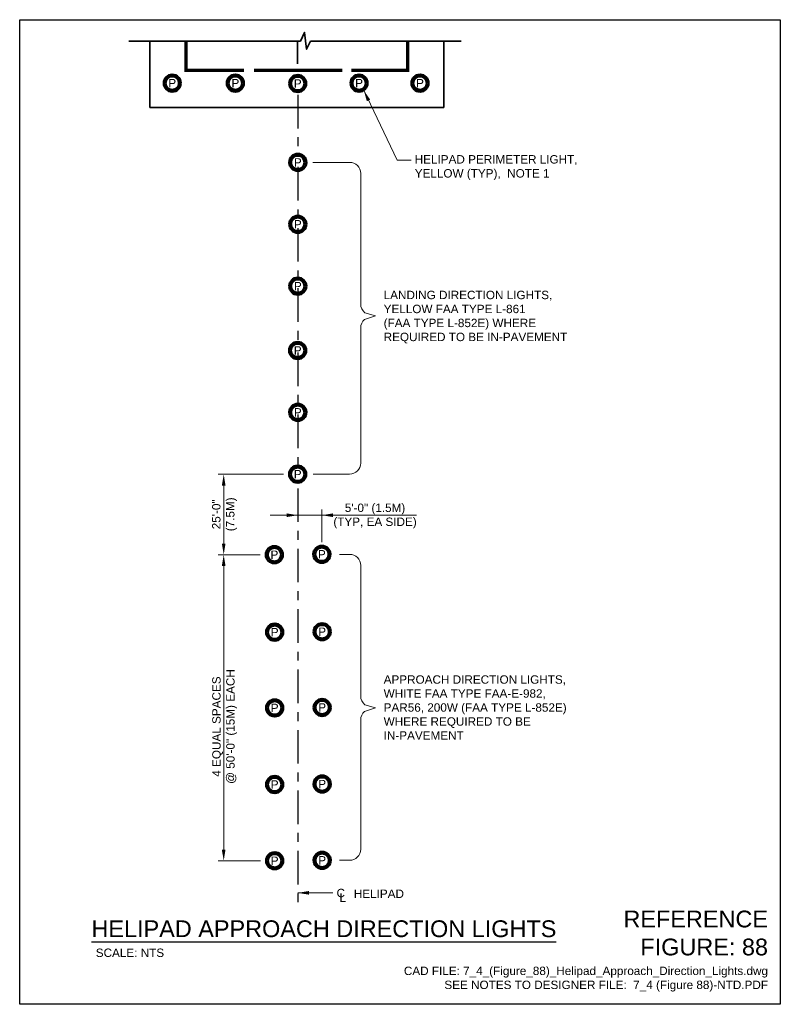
# Model space of a CAD drawing. Header units: inches. Extents: x 0 to 8.5, y 0 to 11.
import ezdxf
from ezdxf.enums import TextEntityAlignment as Align

# ---------------------------------------------------------------- set-up
doc = ezdxf.new("R2010")
doc.units = ezdxf.units.IN
doc.header["$LTSCALE"] = 0.5
doc.header["$MEASUREMENT"] = 0
doc.header["$PDSIZE"] = 2
doc.linetypes.add('CENTER', pattern=[2, 1.25, -0.25, 0.25, -0.25])
doc.linetypes.add('CENTER2', pattern=[1.12512, 0.75, -0.12504, 0.12504, -0.12504])
doc.layers.get('0').update_dxf_attribs({"linetype": 'CONTINUOUS', "lineweight": 35})
doc.layers.get('DEFPOINTS').update_dxf_attribs({"linetype": 'CONTINUOUS', "lineweight": 35})
for name, color, linetype, lineweight in [('C-APRN-CNTR', 1, 'CENTER', 25), ('C-HELI-CNTR', 1, 'CONTINUOUS', 35), ('C-HELI-SHLD', 6, 'CONTINUOUS', 35), ('C-PADS-OTLN', 4, 'CONTINUOUS', 35), ('E-AFLD-LITE-LANE @ 1', 203, 'CONTINUOUS', 50), ('G-ANNO-RDME', 5, 'CONTINUOUS', 18), ('G-ANNO-SYMB', 6, 'CONTINUOUS', 35)]:
    doc.layers.add(name, color=color, linetype=linetype, lineweight=lineweight)
for name, color, linetype in [('G-ANNO-DIMS', 7, 'CONTINUOUS'), ('G-ANNO-DIMS @ 1', 7, 'CONTINUOUS'), ('G-ANNO-TEXT', 7, 'CONTINUOUS'), ('G-ANNO-TTLB', 7, 'CONTINUOUS')]:
    doc.layers.add(name, color=color, linetype=linetype)
doc.styles.add('00-E-TITLE-1_1', font='arial.ttf', dxfattribs={"height": 0.1875})
doc.styles.add('01-E-BLDG-1_1', font='arial.ttf', dxfattribs={"height": 0.09375})
doc.styles.add('Arial', font='arial.ttf')
doc.dimstyles.new('01-E-BLDG-1_1', dxfattribs={"dimtxt": 0.09375, "dimasz": 0.125, "dimexe": 0.0625, "dimexo": 0.0625, "dimgap": 0.0625, "dimtad": 1, "dimdec": 4, "dimzin": 3, "dimdsep": 46, "dimlunit": 4, "dimtxsty": '01-E-BLDG-1_1', "dimcen": 0.0625, "dimclrd": 1, "dimclre": 1, "dimclrt": 256, "dimazin": 0, "dimtfac": 1, "dimtdec": 4, "dimtmove": 1, "dimatfit": 3, "dimfxl": 1, "dimfrac": 2, "dimtolj": 1, "dimtzin": 3, "dimlwd": 0, "dimlwe": 0, "dimarcsym": 0})

# ---------------------------------------------------------------- blocks, each defined once
blk = doc.blocks.new('*D2')
at = {"layer": 'DEFPOINTS', "color": 0, "transparency": 16777216}
for p in [(3.011, 5.921), (2.28, 5.023), (2.569, 5.023)]:
    blk.add_point(p, dxfattribs=at)
at = {"layer": 'G-ANNO-DIMS', "color": 1, "lineweight": 0, "transparency": 16777216}
for p, q in [((2.949, 5.921), (2.217, 5.921)), ((2.28, 5.796), (2.28, 5.148)), ((2.507, 5.023), (2.217, 5.023))]:
    blk.add_line(p, q, dxfattribs=at)
at = {"layer": 'G-ANNO-DIMS', "color": 1, "transparency": 16777216}
for points in [[(2.259, 5.796), (2.3, 5.796), (2.28, 5.921)], [(2.259, 5.148), (2.3, 5.148), (2.28, 5.023)]]:
    blk.add_solid(points, dxfattribs=at)
at = {"layer": 'G-ANNO-DIMS', "transparency": 16777216, "insert": (2.289, 5.474), "char_height": 0.0938, "attachment_point": 5, "rotation": 90, "style": '01-E-BLDG-1_1'}
blk.add_mtext('\\A1;25\'-0"\\P(7.5M)', dxfattribs=at)
blk = doc.blocks.new('*D3')
at = {"layer": 'DEFPOINTS', "color": 0, "transparency": 16777216}
for p in [(2.75, 5.023), (2.28, 1.604), (2.754, 1.604)]:
    blk.add_point(p, dxfattribs=at)
at = {"layer": 'G-ANNO-DIMS', "color": 1, "lineweight": 0, "transparency": 16777216}
for p, q in [((2.688, 5.023), (2.217, 5.023)), ((2.28, 4.898), (2.28, 1.729)), ((2.691, 1.604), (2.217, 1.604))]:
    blk.add_line(p, q, dxfattribs=at)
at = {"layer": 'G-ANNO-DIMS', "color": 1, "transparency": 16777216}
for points in [[(2.259, 4.898), (2.3, 4.898), (2.28, 5.023)], [(2.259, 1.729), (2.3, 1.729), (2.28, 1.604)]]:
    blk.add_solid(points, dxfattribs=at)
at = {"layer": 'G-ANNO-DIMS', "transparency": 16777216, "insert": (2.291, 3.103), "char_height": 0.09375, "attachment_point": 5, "rotation": 90, "style": '01-E-BLDG-1_1'}
blk.add_mtext('\\A1;4 EQUAL SPACES\\P@ 50\'-0" (15M) EACH', dxfattribs=at)
blk = doc.blocks.new('*D4')
at = {"layer": 'DEFPOINTS', "color": 0, "transparency": 16777216}
for p in [(3.108, 5.464), (3.108, 5.1), (3.377, 5.1)]:
    blk.add_point(p, dxfattribs=at)
at = {"layer": 'G-ANNO-DIMS', "color": 1, "lineweight": 0, "transparency": 16777216}
for p, q in [((3.377, 5.162), (3.377, 5.527)), ((3.377, 5.464), (3.108, 5.464))]:
    blk.add_line(p, q, dxfattribs=at)
at = {"layer": 'G-ANNO-DIMS', "transparency": 16777216, "insert": (3.971, 5.455), "char_height": 0.09375, "attachment_point": 5, "style": '01-E-BLDG-1_1'}
blk.add_mtext('\\A1;5\'-0" (1.5M)\\P(TYP, EA SIDE)', dxfattribs=at)
blk = doc.blocks.new('CNTLIN')
at = {"color": 0, "linetype": 'Continuous', "style": 'Arial'}
for s, p in [('C', (0, 0)), ('L', (0.022, -0.052))]:
    blk.add_text(s, height=0.0938, dxfattribs=at).set_placement(p, align=Align.MIDDLE_CENTER)
blk = doc.blocks.new('BREAK')
at = {"color": 0, "linetype": 'Continuous', "flags": 128}
blk.add_lwpolyline([(0, 0), (0.046625, 0.097375), (0.069125, -0.090125), (0.112375, 0)], dxfattribs=at)
blk = doc.blocks.new('HPPLEL')
at = {"color": 0, "linetype": 'Continuous'}
for radius in [0.0958, 0.075]:
    blk.add_circle((0, 0), radius, dxfattribs=at)
at = {"linetype": 'Continuous', "style": 'Arial'}
blk.add_text('P', height=0.0938, dxfattribs=at).set_placement((0, 0), align=Align.MIDDLE_CENTER)

msp = doc.modelspace()

# ---------------------------------------------------------------- linework, layer by layer
at = {"layer": 'C-APRN-CNTR', "linetype": 'CENTER2'}
for p, q in [((3.10776, 10.16101), (3.10776, 9.52808)), ((3.10776, 9.35591), (3.10776, 8.72298)), ((3.10776, 8.67213), (3.10776, 8.0392)), ((3.10776, 7.99937), (3.10776, 7.36645)), ((3.10776, 7.2825), (3.10776, 6.64958)), ((3.10776, 6.58769), (3.10776, 5.95477)), ((3.10776, 5.76428), (3.10776, 1.14204))]:
    msp.add_line(p, q, dxfattribs=at)
at = {"layer": 'C-HELI-CNTR'}
msp.add_line((3.10543, 10.75985), (3.10543, 10.50645), dxfattribs=at)
at = {"layer": 'C-HELI-SHLD', "const_width": 0.0375, "flags": 128}
for points in [[(1.86003, 10.75399), (1.86003, 10.43333), (2.50658, 10.43333)], [(3.70444, 10.43333), (4.33595, 10.43333), (4.33595, 10.75985)], [(2.61684, 10.43333), (3.6042, 10.43333)]]:
    msp.add_lwpolyline(points, dxfattribs=at)
at = {"layer": 'C-PADS-OTLN'}
for p, q in [((1.45266, 10.01873), (1.45266, 10.75399)), ((4.73989, 10.75985), (4.73989, 10.01873)), ((4.73989, 10.01873), (1.45266, 10.01873))]:
    msp.add_line(p, q, dxfattribs=at)
at = {"layer": 'G-ANNO-SYMB'}
for p, q in [((1.22001, 10.75985), (3.13627, 10.75985)), ((3.24864, 10.75985), (4.93336, 10.75985))]:
    msp.add_line(p, q, dxfattribs=at)
at = {"layer": 'G-ANNO-TEXT', "color": 1, "lineweight": 0}
for p, q in [((3.27432, 9.40643), (3.68556, 9.40643)), ((3.81056, 9.28143), (3.81056, 7.8236)), ((3.85675, 7.72658), (3.9757, 7.69121)), ((3.9757, 7.69121), (3.85326, 7.65178)), ((3.81056, 7.55769), (3.81056, 6.04716)), ((3.68556, 5.92216), (3.28045, 5.92216)), ((3.57316, 5.02673), (3.68556, 5.02673)), ((3.81056, 4.90173), (3.81056, 3.44391)), ((3.9757, 3.31152), (3.85326, 3.27208)), ((3.85675, 3.34688), (3.9757, 3.31152)), ((3.81056, 3.17799), (3.81056, 1.73419)), ((3.68556, 1.60919), (3.57316, 1.60919))]:
    msp.add_line(p, q, dxfattribs=at)
at = {"layer": 'G-ANNO-TEXT', "linetype": 'Continuous', "lineweight": 30}
msp.add_line((0.80193, 0.69864), (5.99374, 0.69864), dxfattribs=at)
at = {"layer": 'G-ANNO-TEXT', "color": 1, "lineweight": 0}
for centre, start, end in [((3.68556, 9.28143), 0, 90), ((3.93556, 7.8236), 180, 230.91653), ((3.93556, 7.55769), 131.175417, 180), ((3.68556, 6.04716), 270, 0), ((3.68556, 4.90173), 0, 90), ((3.93556, 3.44391), 180, 230.91653), ((3.93556, 3.17799), 131.175417, 180), ((3.68556, 1.73419), 270, 0)]:
    msp.add_arc(centre, 0.125, start, end, dxfattribs=at)
at = {"layer": 'G-ANNO-TTLB'}
msp.add_lwpolyline([(0, 11), (8.5, 11), (8.5, 0), (0, 0)], close=True, dxfattribs=at)

# ---------------------------------------------------------------- block references
at = {"layer": 'E-AFLD-LITE-LANE @ 1'}
for p in [(1.70505, 10.29139), (2.41014, 10.29139), (3.1072, 10.28712), (3.79268, 10.29139), (4.47358, 10.29139), (3.10776, 9.40579), (3.10776, 8.71453), (3.10776, 8.02326), (3.10687, 7.30478), (3.10776, 6.61352), (3.10687, 5.92225), (2.8463, 5.0229), (3.37706, 5.02768), (2.84955, 4.15718), (3.38031, 4.16226), (3.38031, 3.31622), (2.84955, 3.31114), (2.84955, 2.45554), (3.38031, 2.46062), (2.84955, 1.60377), (3.38031, 1.60855)]:
    msp.add_blockref('HPPLEL', p, dxfattribs=at)
at = {"layer": 'G-ANNO-DIMS @ 1'}
msp.add_blockref('CNTLIN', (3.58828, 1.24324), dxfattribs=at)
at = {"layer": 'G-ANNO-SYMB'}
msp.add_blockref('BREAK', (3.13627, 10.75985), dxfattribs=at)

# ---------------------------------------------------------------- texts
at = {"layer": 'G-ANNO-RDME', "attachment_point": 9}
for s, insert, char_height, width, style in [('REFERENCE FIGURE: 88', (8.36242, 0.54407), 0.1875, 1.5649158, '00-E-TITLE-1_1'), ('CAD FILE: 7_4_(Figure_88)_Helipad_Approach_Direction_Lights.dwg\\PSEE NOTES TO DESIGNER FILE:  7_4 (Figure 88)-NTD.PDF', (8.36242, 0.14233), 0.09375, 7.0264495, '01-E-BLDG-1_1')]:
    msp.add_mtext(s, dxfattribs=dict(at, insert=insert, char_height=char_height, width=width, style=style))
at = {"layer": 'G-ANNO-TEXT', "style": '00-E-TITLE-1_1'}
msp.add_text('HELIPAD APPROACH DIRECTION LIGHTS', height=0.1875, dxfattribs=at).set_placement((0.80193, 0.69431), align=Align.BOTTOM_LEFT)
at = {"layer": 'G-ANNO-TEXT', "style": '01-E-BLDG-1_1'}
msp.add_text('SCALE: NTS', height=0.09375, dxfattribs=at).set_placement((0.85019, 0.62266), align=Align.TOP_LEFT)
at = {"layer": 'G-ANNO-TEXT', "char_height": 0.09375, "attachment_point": 1, "style": '01-E-BLDG-1_1'}
for s, insert, width in [('HELIPAD PERIMETER LIGHT, YELLOW (TYP),  NOTE 1', (4.41454, 9.48684), 1.8489689), ('LANDING DIRECTION LIGHTS, YELLOW FAA TYPE L-861\\P(FAA TYPE L-852E) WHERE\\PREQUIRED TO BE IN-PAVEMENT', (4.06734, 7.97164), 2.1043379), ('APPROACH DIRECTION LIGHTS, WHITE FAA TYPE FAA-E-982, PAR56, 200W (FAA TYPE L-852E) WHERE REQUIRED TO BE IN-PAVEMENT', (4.06734, 3.67538), 2.1043379), ('HELIPAD', (3.73392, 1.28171), 1.5503051)]:
    msp.add_mtext(s, dxfattribs=dict(at, insert=insert, width=width))

# ---------------------------------------------------------------- dimensions: what is measured, and where the dimension line sits
at = {"layer": 'G-ANNO-DIMS'}
for base, p1, p2, text, picture, middle in [((2.27966, 5.0229), (3.01107, 5.92141), (2.56934, 5.0229), '25\'-0"\\P(7.5M)', '*D2', (2.49105, 5.47409)), ((2.27966, 1.60377), (2.7505, 5.0229), (2.75375, 1.60377), '4 EQUAL SPACES\\P@ 50\'-0" (15M) EACH', '*D3', (2.49363, 3.10325))]:
    dim = msp.add_linear_dim(base=base, p1=p1, p2=p2, angle=90, text=text, dimstyle='01-E-BLDG-1_1', dxfattribs=at)
    dim.commit()
    dim.dimension.update_dxf_attribs({"geometry": picture, "text_midpoint": middle, "dimtype": 160})
at = {"layer": 'G-ANNO-DIMS', "color": 250}
dim = msp.add_linear_dim(base=(3.10776, 5.46412), p1=(3.37706, 5.09968), p2=(3.10776, 5.09968), text='5\'-0" (1.5M)\\P(TYP, EA SIDE)', dimstyle='01-E-BLDG-1_1', override={"dimse2": 1}, dxfattribs=at)
dim.commit()
dim.dimension.update_dxf_attribs({"geometry": '*D4', "text_midpoint": (3.97127, 5.25215), "dimtype": 160})

# ---------------------------------------------------------------- leaders
at = {"layer": 'G-ANNO-DIMS'}
for points in [[(3.10776, 5.46412), (2.79859, 5.46412)], [(3.37706, 5.46412), (4.43436, 5.46412)]]:
    msp.add_leader(points, dimstyle='01-E-BLDG-1_1', override={"dimgap": 0.0625, "dimtad": 0}, dxfattribs=at)
at = {"layer": 'G-ANNO-TEXT'}
for points in [[(3.84462, 10.2109), (4.21711, 9.42973), (4.37325, 9.42973)], [(3.10776, 1.24527), (3.4989, 1.24527)]]:
    msp.add_leader(points, dimstyle='01-E-BLDG-1_1', override={"dimgap": 0.0625, "dimtad": 0}, dxfattribs=at)

doc.saveas('drawing.dxf')
